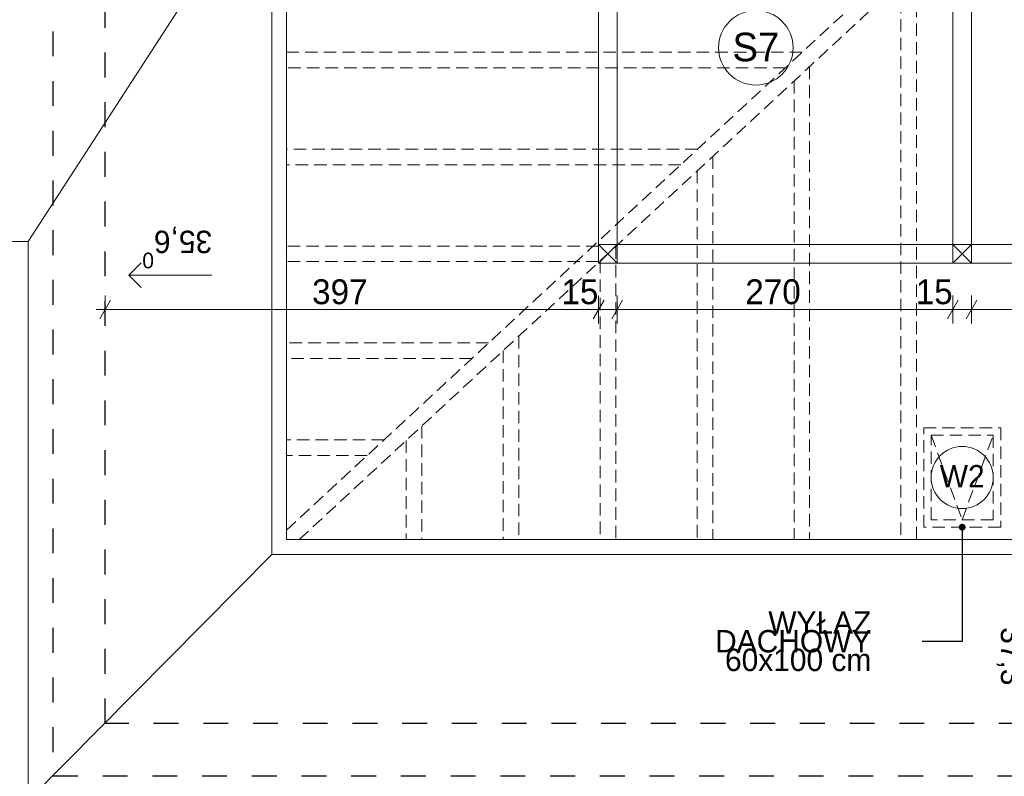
# Model space of a CAD drawing. Extents: x -145259 to -66341, y -2316 to 227384.
# Tile 137 of 141: x -88166 to -80245, y 207589 to 213678. Entities that reach past the tile are written whole.
import ezdxf

# ---------------------------------------------------------------- set-up
doc = ezdxf.new("R2010")
doc.units = 0
doc.header["$MEASUREMENT"] = 0
doc.linetypes.add('Krawędzie ukryte', pattern=[150, 100, -50])
doc.linetypes.add('Przerywana', pattern=[400, 200, -200])
for name, color, linetype in [('Arch opisy', 7, 'Continuous'), ('Arch wymiary', 7, 'Continuous'), ('INWENT ODWODNIENIE', 7, 'Continuous')]:
    doc.layers.add(name, color=color, linetype=linetype)
for name, color, linetype, lineweight in [('Arch opisy okien_Nr_Pióra__21', 7, 'Continuous', 13), ('Arch opisy_Nr_Pióra__1', 7, 'Continuous', 25), ('Arch opisy_Nr_Pióra__21', 7, 'Continuous', 13), ('Arch wymiary_Nr_Pióra__21', 7, 'Continuous', 13), ('INWENT DACH_Nr_Pióra__21', 7, 'Continuous', 13), ('INWENT KONST. DREWNIANA_Nr_Pióra__21', 7, 'Continuous', 13), ('INWENT ODWODNIENIE_Nr_Pióra__21', 7, 'Continuous', 13), ('INWENT ODWODNIENIE_Nr_Pióra__5', 7, 'Continuous', 13), ('INWENT OPISY_Nr_Pióra__21', 7, 'Continuous', 13), ('INWENT OPISY_Nr_Pióra__5', 7, 'Continuous', 13), ('INWENT. OKNA_Nr_Pióra__21', 7, 'Continuous', 13), ('INWENT.ŚCIANY_Nr_Pióra__1', 7, 'Continuous', 25)]:
    doc.layers.add(name, color=color, linetype=linetype, lineweight=lineweight)
doc.styles.add('GENERATED_STYLE_2', font='txt')
doc.styles.add('GENERATED_STYLE_4', font='txt')
doc.styles.add('GENERATED_STYLE_6', font='txt')
doc.styles.add('GENERATED_STYLE_7', font='txt')
doc.styles.add('GENERATED_STYLE_8', font='txt')
doc.dimstyles.new('GENERATED_STYLE__6', dxfattribs={"dimtxt": 200, "dimasz": 114, "dimexe": 0.18, "dimexo": 0, "dimgap": 0.09, "dimtad": 1, "dimtih": 1, "dimtoh": 1, "dimdec": 0, "dimlfac": 0.1, "dimzin": 0, "dimdsep": 46, "dimtxsty": 'GENERATED_STYLE_2', "dimblk": 'ARROWHEAD_2', "dimblk1": 'ARROWHEAD_2', "dimblk2": 'ARROWHEAD_2', "dimcen": 0.09, "dimclrd": 7, "dimclre": 7, "dimclrt": 7, "dimazin": 0, "dimtfac": 1, "dimtdec": 4, "dimtmove": 0, "dimatfit": 3, "dimfxl": 0, "dimtolj": 1, "dimtzin": 0, "dimarcsym": 0})
doc.dimstyles.new('GENERATED_STYLE__9', dxfattribs={"dimtxt": 0.18, "dimasz": 109.44, "dimexe": 0.18, "dimexo": 0.0625, "dimgap": 0.09, "dimtad": 0, "dimtih": 1, "dimtoh": 1, "dimdec": 4, "dimzin": 0, "dimdsep": 46, "dimcen": 0.09, "dimadec": 0, "dimazin": 0, "dimtfac": 1, "dimtdec": 4, "dimtmove": 0, "dimatfit": 3, "dimldrblk": 'ARROWHEAD_11', "dimfxl": 0, "dimtolj": 1, "dimtzin": 0, "dimarcsym": 0})

# ---------------------------------------------------------------- blocks, each defined once
blk = doc.blocks.new('Linia_212', base_point=(-86621, 211621.5))
at = {"layer": 'INWENT ODWODNIENIE_Nr_Pióra__21', "linetype": 'Continuous'}
for q in [(-87189.2, 211721.5), (-87189.2, 211521.5)]:
    blk.add_line((-87289.2, 211621.5), q, dxfattribs=at)
at = {"layer": 'INWENT ODWODNIENIE_Nr_Pióra__5', "linetype": 'Continuous'}
blk.add_line((-86621, 211621.5), (-87289.2, 211621.5), dxfattribs=at)
blk = doc.blocks.new('Linia_227', base_point=(-82243.8, 214418.6))
at = {"layer": 'Arch opisy_Nr_Pióra__21', "linetype": 'Continuous'}
blk.add_line((-82243.8, 214418.6), (-82243.8, 213752.1), dxfattribs=at)
blk.add_circle((-82243.8, 213452.1), 300, dxfattribs=at)
blk = doc.blocks.new('*D1629')
at = {"layer": 'Arch wymiary_Nr_Pióra__21', "linetype": 'Continuous'}
for p, q in [((-87435.4, 211420.5), (-87522, 211270.5)), ((-87478.7, 211233), (-87478.7, 211458)), ((-83465.4, 211420.5), (-83552, 211270.5)), ((-83508.7, 211233), (-83508.7, 211458)), ((-87552.1, 211345.5), (-87478.7, 211345.5)), ((-87478.7, 211345.5), (-83508.7, 211345.5))]:
    blk.add_line(p, q, dxfattribs=at)
at = {"layer": 'Arch wymiary_Nr_Pióra__21', "char_height": 200, "attachment_point": 7, "style": 'GENERATED_STYLE_2'}
for s, insert in [('{397}', (-85813.7, 211385.5)), ('{15}', (-83808.1, 211385.5)), ('{270}', (-82328.7, 211385.5)), ('{15}', (-80958.1, 211385.5)), ('{270}', (-79478.7, 211385.5)), ('{15}', (-78108.1, 211385.5)), ('{397}', (-75865.7, 211385.5))]:
    blk.add_mtext(s, dxfattribs=dict(at, insert=insert))
blk = doc.blocks.new('ARROWHEAD_2')
at = {"color": 0, "linetype": 'Continuous', "lineweight": 0}
for p, q in [((0, 0), (-1, 0)), ((-0.378, -0.655), (0.378, 0.655))]:
    blk.add_line(p, q, dxfattribs=at)
blk = doc.blocks.new('*D1630')
at = {"layer": 'Arch wymiary_Nr_Pióra__21', "linetype": 'Continuous'}
for p, q in [((-83465.4, 211420.5), (-83552, 211270.5)), ((-83508.7, 211233), (-83508.7, 211458)), ((-83315.4, 211420.5), (-83402, 211270.5)), ((-83358.7, 211233), (-83358.7, 211458)), ((-83508.7, 211345.5), (-83358.7, 211345.5))]:
    blk.add_line(p, q, dxfattribs=at)
at = {"layer": 'Arch wymiary_Nr_Pióra__21', "char_height": 200, "attachment_point": 7, "style": 'GENERATED_STYLE_2'}
for s, insert in [('{397}', (-85813.7, 211385.5)), ('{15}', (-83808.1, 211385.5)), ('{270}', (-82328.7, 211385.5)), ('{15}', (-80958.1, 211385.5)), ('{270}', (-79478.7, 211385.5)), ('{15}', (-78108.1, 211385.5)), ('{397}', (-75865.7, 211385.5))]:
    blk.add_mtext(s, dxfattribs=dict(at, insert=insert))
blk = doc.blocks.new('*D1631')
at = {"layer": 'Arch wymiary_Nr_Pióra__21', "linetype": 'Continuous'}
for p, q in [((-83315.4, 211420.5), (-83402, 211270.5)), ((-83358.7, 211233), (-83358.7, 211458)), ((-80615.4, 211420.5), (-80702, 211270.5)), ((-80658.7, 211233), (-80658.7, 211458)), ((-83358.7, 211345.5), (-80658.7, 211345.5))]:
    blk.add_line(p, q, dxfattribs=at)
at = {"layer": 'Arch wymiary_Nr_Pióra__21', "char_height": 200, "attachment_point": 7, "style": 'GENERATED_STYLE_2'}
for s, insert in [('{397}', (-85813.7, 211385.5)), ('{15}', (-83808.1, 211385.5)), ('{270}', (-82328.7, 211385.5)), ('{15}', (-80958.1, 211385.5)), ('{270}', (-79478.7, 211385.5)), ('{15}', (-78108.1, 211385.5)), ('{397}', (-75865.7, 211385.5))]:
    blk.add_mtext(s, dxfattribs=dict(at, insert=insert))
blk = doc.blocks.new('*D1632')
at = {"layer": 'Arch wymiary_Nr_Pióra__21', "linetype": 'Continuous'}
for p, q in [((-80615.4, 211420.5), (-80702, 211270.5)), ((-80658.7, 211233), (-80658.7, 211458)), ((-80465.4, 211420.5), (-80552, 211270.5)), ((-80508.7, 211233), (-80508.7, 211458)), ((-80658.7, 211345.5), (-80508.7, 211345.5))]:
    blk.add_line(p, q, dxfattribs=at)
at = {"layer": 'Arch wymiary_Nr_Pióra__21', "char_height": 200, "attachment_point": 7, "style": 'GENERATED_STYLE_2'}
for s, insert in [('{397}', (-85813.7, 211385.5)), ('{15}', (-83808.1, 211385.5)), ('{270}', (-82328.7, 211385.5)), ('{15}', (-80958.1, 211385.5)), ('{270}', (-79478.7, 211385.5)), ('{15}', (-78108.1, 211385.5)), ('{397}', (-75865.7, 211385.5))]:
    blk.add_mtext(s, dxfattribs=dict(at, insert=insert))
blk = doc.blocks.new('*D1633')
at = {"layer": 'Arch wymiary_Nr_Pióra__21', "linetype": 'Continuous'}
for p, q in [((-80465.4, 211420.5), (-80552, 211270.5)), ((-80508.7, 211233), (-80508.7, 211458)), ((-77765.4, 211420.5), (-77852, 211270.5)), ((-77808.7, 211233), (-77808.7, 211458)), ((-80508.7, 211345.5), (-77808.7, 211345.5))]:
    blk.add_line(p, q, dxfattribs=at)
at = {"layer": 'Arch wymiary_Nr_Pióra__21', "char_height": 200, "attachment_point": 7, "style": 'GENERATED_STYLE_2'}
for s, insert in [('{397}', (-85813.7, 211385.5)), ('{15}', (-83808.1, 211385.5)), ('{270}', (-82328.7, 211385.5)), ('{15}', (-80958.1, 211385.5)), ('{270}', (-79478.7, 211385.5)), ('{15}', (-78108.1, 211385.5)), ('{397}', (-75865.7, 211385.5))]:
    blk.add_mtext(s, dxfattribs=dict(at, insert=insert))
blk = doc.blocks.new('*D1634')
at = {"layer": 'Arch wymiary_Nr_Pióra__21', "linetype": 'Continuous'}
for p, q in [((-77765.4, 211420.5), (-77852, 211270.5)), ((-77808.7, 211233), (-77808.7, 211458)), ((-77615.4, 211420.5), (-77702, 211270.5)), ((-77658.7, 211233), (-77658.7, 211458)), ((-77808.7, 211345.5), (-77658.7, 211345.5))]:
    blk.add_line(p, q, dxfattribs=at)
at = {"layer": 'Arch wymiary_Nr_Pióra__21', "char_height": 200, "attachment_point": 7, "style": 'GENERATED_STYLE_2'}
for s, insert in [('{397}', (-85813.7, 211385.5)), ('{15}', (-83808.1, 211385.5)), ('{270}', (-82328.7, 211385.5)), ('{15}', (-80958.1, 211385.5)), ('{270}', (-79478.7, 211385.5)), ('{15}', (-78108.1, 211385.5)), ('{397}', (-75865.7, 211385.5))]:
    blk.add_mtext(s, dxfattribs=dict(at, insert=insert))
blk = doc.blocks.new('*D1635')
at = {"layer": 'Arch wymiary_Nr_Pióra__21', "linetype": 'Continuous'}
for p, q in [((-77615.4, 211420.5), (-77702, 211270.5)), ((-77658.7, 211233), (-77658.7, 211458)), ((-73732, 211270.5), (-73645.4, 211420.5)), ((-73688.7, 211233), (-73688.7, 211458)), ((-77658.7, 211345.5), (-73688.7, 211345.5)), ((-73688.7, 211345.5), (-73615.4, 211345.5))]:
    blk.add_line(p, q, dxfattribs=at)
at = {"layer": 'Arch wymiary_Nr_Pióra__21', "char_height": 200, "attachment_point": 7, "style": 'GENERATED_STYLE_2'}
for s, insert in [('{397}', (-85813.7, 211385.5)), ('{15}', (-83808.1, 211385.5)), ('{270}', (-82328.7, 211385.5)), ('{15}', (-80958.1, 211385.5)), ('{270}', (-79478.7, 211385.5)), ('{15}', (-78108.1, 211385.5)), ('{397}', (-75865.7, 211385.5))]:
    blk.add_mtext(s, dxfattribs=dict(at, insert=insert))
blk = doc.blocks.new('ARROWHEAD_11')
at = {"color": 0, "linetype": 'Continuous', "lineweight": 0}
blk.add_line((0, 0), (-1, 0), dxfattribs=at)
at = {"color": 0, "linetype": 'Continuous', "lineweight": 0, "const_width": 0.25, "flags": 128}
blk.add_lwpolyline([(-0.125, 0, 1), (0.125, 0, 1)], format="xyb", close=True, dxfattribs=at)

msp = doc.modelspace()

# ---------------------------------------------------------------- linework, layer by layer
at = {"layer": 'Arch opisy okien_Nr_Pióra__21', "linetype": 'Continuous'}
msp.add_circle((-80583.7, 209993.6), 250, dxfattribs=at)
at = {"layer": 'INWENT DACH_Nr_Pióra__21', "linetype": 'Continuous'}
for p, q in [((-86138.7, 219673.6), (-86138.7, 209373.6)), ((-86018.7, 219553.6), (-86018.7, 209493.6)), ((-86393.7, 214523.6), (-88098.7, 211893.6)), ((-88248.7, 211893.6), (-88098.7, 211893.6)), ((-88098.7, 211893.6), (-88098.7, 207393.6)), ((-75148.7, 209493.6), (-86018.7, 209493.6)), ((-88098.7, 207393.6), (-86138.7, 209373.6)), ((-75028.7, 209373.6), (-86138.7, 209373.6))]:
    msp.add_line(p, q, dxfattribs=at)
at = {"layer": 'INWENT KONST. DREWNIANA_Nr_Pióra__21', "linetype": 'Krawędzie ukryte'}
for p, q in [((-86018.7, 209570.1), (-75250.1, 219553.6)), ((-85917.4, 209493.6), (-75148.7, 219477.1)), ((-80951.2, 214097.7), (-80951.2, 209493.6)), ((-81076.2, 213981.8), (-81076.2, 209493.6)), ((-81870.3, 213416.1), (-86018.7, 213416.1)), ((-82005.1, 213291.1), (-86018.7, 213291.1)), ((-81811.2, 213300.4), (-81811.2, 209493.6)), ((-81936.2, 213184.5), (-81936.2, 209493.6)), ((-82711.6, 212636.1), (-86018.7, 212636.1)), ((-82591.2, 212577.2), (-82591.2, 209493.6)), ((-82846.4, 212511.1), (-86018.7, 212511.1)), ((-82716.2, 212461.4), (-82716.2, 209493.6)), ((-83508.7, 211856.1), (-86018.7, 211856.1)), ((-83371.2, 211854.1), (-83371.2, 209493.6)), ((-83496.2, 211738.2), (-83496.2, 209493.6)), ((-83508.7, 211731.1), (-86018.7, 211731.1)), ((-84151.2, 211131), (-84151.2, 209493.6)), ((-84394.3, 211076.1), (-86018.7, 211076.1)), ((-84529.1, 210951.1), (-86018.7, 210951.1)), ((-84276.2, 211015.1), (-84276.2, 209493.6)), ((-84931.2, 210407.8), (-84931.2, 209493.6)), ((-85235.6, 210296.1), (-86018.7, 210296.1)), ((-85056.2, 210292), (-85056.2, 209493.6)), ((-85370.5, 210171.1), (-86018.7, 210171.1))]:
    msp.add_line(p, q, dxfattribs=at)
at = {"layer": 'INWENT KONST. DREWNIANA_Nr_Pióra__21', "linetype": 'Continuous'}
for p, q in [((-83508.7, 217328.6), (-83508.7, 211718.6)), ((-83358.7, 211868.6), (-83358.7, 217178.6)), ((-80658.7, 211868.6), (-80658.7, 217178.6)), ((-80508.7, 211868.6), (-80508.7, 217178.6)), ((-83358.7, 211868.6), (-83508.7, 211868.6)), ((-83508.7, 211868.6), (-83508.7, 211718.6)), ((-83508.7, 211718.6), (-83358.7, 211868.6)), ((-83508.7, 211868.6), (-83358.7, 211718.6)), ((-83358.7, 211718.6), (-83358.7, 211868.6)), ((-78248.7, 211868.6), (-83358.7, 211868.6)), ((-80508.7, 211868.6), (-80658.7, 211868.6)), ((-80658.7, 211868.6), (-80658.7, 211718.6)), ((-80658.7, 211718.6), (-80508.7, 211868.6)), ((-80658.7, 211868.6), (-80508.7, 211718.6)), ((-80508.7, 211718.6), (-80508.7, 211868.6)), ((-83508.7, 211718.6), (-83358.7, 211718.6)), ((-83508.7, 211718.6), (-78248.7, 211718.6)), ((-80658.7, 211718.6), (-80508.7, 211718.6))]:
    msp.add_line(p, q, dxfattribs=at)
at = {"layer": 'INWENT. OKNA_Nr_Pióra__21', "linetype": 'Krawędzie ukryte'}
for p, q in [((-80893.7, 209593.6), (-80893.7, 210393.6)), ((-80893.7, 210393.6), (-80273.7, 210393.6)), ((-80273.7, 210393.6), (-80273.7, 209593.6)), ((-80833.7, 209653.6), (-80833.7, 210333.6)), ((-80833.7, 210333.6), (-80333.7, 210333.6)), ((-80833.7, 210333.6), (-80583.7, 209653.6)), ((-80583.7, 209653.6), (-80333.7, 210333.6)), ((-80333.7, 210333.6), (-80333.7, 209653.6)), ((-80333.7, 209653.6), (-80833.7, 209653.6)), ((-80273.7, 209593.6), (-80893.7, 209593.6))]:
    msp.add_line(p, q, dxfattribs=at)
at = {"layer": 'INWENT.ŚCIANY_Nr_Pióra__1', "linetype": 'Przerywana'}
for p, q in [((-87898.7, 213983.6), (-87898.7, 207593.6)), ((-87478.7, 208013.6), (-87478.7, 213983.6)), ((-73688.7, 208013.6), (-87478.7, 208013.6)), ((-87898.7, 207593.6), (-73268.7, 207593.6))]:
    msp.add_line(p, q, dxfattribs=at)

# ---------------------------------------------------------------- block references
at = {"layer": 'Arch opisy', "linetype": 'Continuous'}
msp.add_blockref('Linia_227', (-82243.8, 214418.6), dxfattribs=at)
at = {"layer": 'INWENT ODWODNIENIE', "linetype": 'Continuous'}
msp.add_blockref('Linia_212', (-86621, 211621.5), dxfattribs=at)

# ---------------------------------------------------------------- texts
at = {"layer": 'Arch opisy okien_Nr_Pióra__21', "linetype": 'Continuous', "insert": (-80583.7, 210093.9), "char_height": 180, "attachment_point": 2, "style": 'GENERATED_STYLE_8'}
msp.add_mtext('{W2}', dxfattribs=at)
at = {"layer": 'Arch opisy_Nr_Pióra__1', "linetype": 'Continuous', "insert": (-82243.8, 213573.4), "char_height": 230, "attachment_point": 2, "style": 'GENERATED_STYLE_6'}
msp.add_mtext('{S7}', dxfattribs=at)
at = {"layer": 'INWENT OPISY_Nr_Pióra__21', "linetype": 'Continuous', "insert": (-81314.7, 208674.8), "char_height": 180, "width": 1863.53, "attachment_point": 6, "line_spacing_factor": 0.500942, "style": 'GENERATED_STYLE_4'}
msp.add_mtext('{WYŁAZ DACHOWY\\P60x100 cm}', dxfattribs=at)
at = {"layer": 'INWENT OPISY_Nr_Pióra__5', "linetype": 'Continuous', "char_height": 180, "attachment_point": 2, "style": 'GENERATED_STYLE_7'}
for s, insert, rotation in [('{35,6\\A1{\\H0.7x;\\S0^  ;}}', (-86898.7, 211677.2), 180), ('{37,3\\A1{\\H0.7x;\\S0^  ;}}', (-79970, 208507.3), 270)]:
    msp.add_mtext(s, dxfattribs=dict(at, insert=insert, rotation=rotation))

# ---------------------------------------------------------------- dimensions: what is measured, and where the dimension line sits
at = {"layer": 'Arch wymiary', "linetype": 'Continuous'}
for p1, p2, picture, middle in [((-80508.7, 212208.9), (-77808.7, 212923.4), '*D1633', (-79251.1, 211485.5)), ((-77808.7, 212923.4), (-77658.7, 212908.5), '*D1634', (-77956.3, 211485.5)), ((-77658.7, 212908.5), (-73688.7, 211608.5), '*D1635', (-75638.1, 211485.5)), ((-83508.7, 212774.6), (-83358.7, 212893.7), '*D1630', (-83656.3, 211485.5)), ((-83358.7, 212893.7), (-80658.7, 212194), '*D1631', (-82101.1, 211485.5)), ((-87478.7, 212595.9), (-83508.7, 212774.6), '*D1629', (-85586.1, 211485.5)), ((-80658.7, 212194), (-80508.7, 212208.9), '*D1632', (-80806.3, 211485.5))]:
    dim = msp.add_linear_dim(base=(-87478.7, 211345.5), p1=p1, p2=p2, dimstyle='GENERATED_STYLE__6', dxfattribs=at)
    dim.commit()
    dim.dimension.update_dxf_attribs({"geometry": picture, "text_midpoint": middle})

# ---------------------------------------------------------------- leaders
at = {"layer": 'INWENT OPISY_Nr_Pióra__21', "linetype": 'Continuous', "annotation_type": 0, "has_hookline": 1, "hookline_direction": 1, "text_width": 1525.7}
msp.add_leader([(-80583.7, 209593.6), (-80583.7, 208673.8), (-80904.9, 208673.8)], dimstyle='GENERATED_STYLE__9', dxfattribs=at)

doc.saveas('drawing.dxf')
